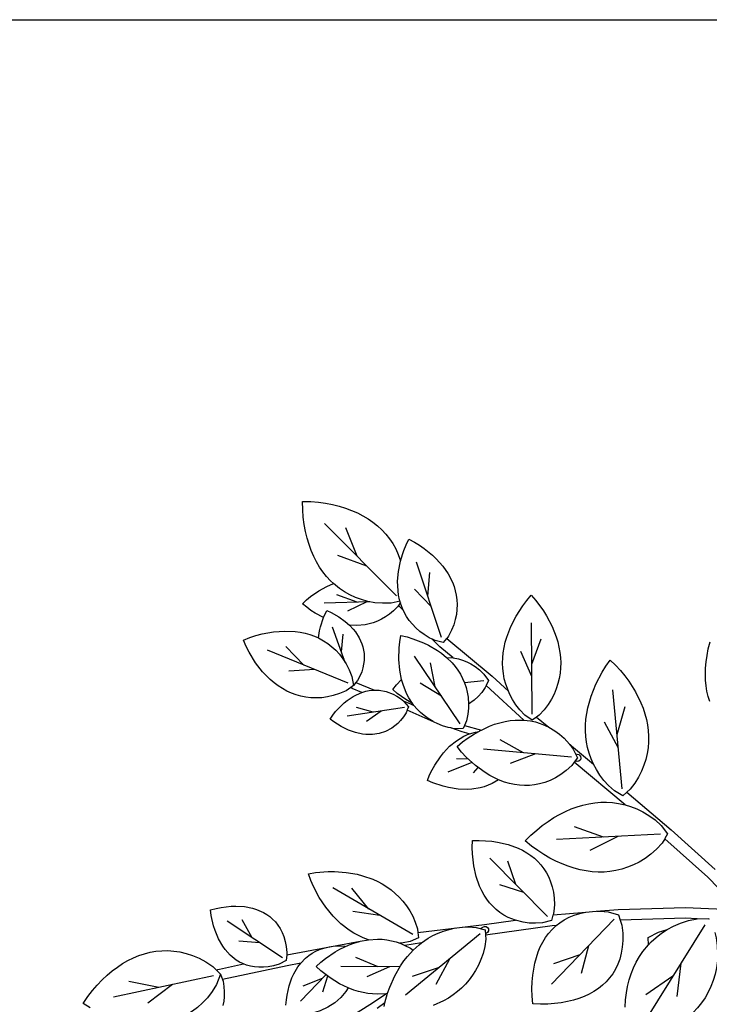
# Model space of a CAD drawing. Header units: millimetres. Extents: x 488786 to 747986, y 25193 to 95000.
# Tile 60 of 127: x 579773 to 580394, y 82563 to 83449. Entities that reach past the tile are written whole.
import ezdxf

# ---------------------------------------------------------------- set-up
doc = ezdxf.new("R2010")
doc.units = ezdxf.units.MM
for name, color, linetype in [('10. ETC', 251, 'Continuous'), ('6. FUR1', 181, 'Continuous'), ('8. FUR-L', 74, 'Continuous')]:
    doc.layers.add(name, color=color, linetype=linetype)
doc.layers.add('7. FUR2', color=241, linetype='Continuous', lineweight=5)

# ---------------------------------------------------------------- blocks, each defined once
blk = doc.blocks.new('YUHIHA_Accessory_Plant_Shrub_A_Plan')
at = {"layer": '6. FUR1'}
for points in [[(-95.2, -80), (-94.8, -73.5), (-94, -67.3), (-92.9, -61.4), (-91.5, -55.6), (-89.7, -50), (-87.6, -44.7), (-85.1, -39.5), (-82.3, -34.6), (-79.1, -29.9), (-74.1, -23.9), (-74.5, -17.3), (-65.2, -12.5), (-57.3, -10.2), (-51.5, -7.1), (-45.2, -4.4), (-38.1, -2.1), (-30.4, -0.5), (-40.8, 0), (-99.6, -1.8), (-98.2, -6.3), (-97.3, -13.6), (-97.2, -20.1), (-97.7, -26.1), (-98.6, -31.6), (-100, -36.8), (-101.8, -41.5), (-103.9, -45.9), (-106.3, -50), (-109.1, -53.8), (-112.2, -57.2), (-115.5, -60.4), (-119.2, -63.3), (-123.2, -66), (-127.4, -68.3), (-131.9, -70.4), (-136.7, -72.3), (-141.7, -73.8), (-147.1, -75.1), (-152.7, -76.2), (-158.6, -76.9), (-164.8, -77.4), (-171.3, -77.5), (-178.4, -77.1), (-179, -70.1), (-179.1, -63.5), (-178.9, -57.3), (-178.4, -51.4), (-177.5, -45.8), (-176.4, -40.4), (-175.1, -35.3), (-173.4, -30.4), (-171.5, -25.8), (-169.3, -21.5), (-166.8, -17.5), (-164, -13.7), (-160.9, -10.2), (-157.1, -6.6), (-160.8, -6.9), (-220.9, -15.3), (-220.7, -19), (-221.6, -25.6), (-223.1, -31.7), (-225, -37.2), (-227.2, -42.3), (-229.8, -47), (-232.6, -51.4), (-235.6, -55.5), (-238.9, -59.3), (-242.4, -62.9), (-246.2, -66.1), (-250.1, -69.1), (-254.3, -71.9), (-258.6, -74.4), (-267.9, -78.7)], [(-312.2, -79.4), (-311.4, -76.2), (-318.5, -81.2)], [(-400.6, -78.2), (-400.2, -73.6), (-399.6, -69.2), (-397.8, -61), (-395.2, -53.6), (-393.6, -50.2), (-389.9, -43.9), (-387.2, -40.5), (-399.4, -42.8), (-457.8, -55.1), (-457.2, -56.6), (-456.4, -61.6), (-456.1, -66.3), (-456.2, -70.7), (-456.6, -74.8), (-457.4, -78.7)], [(-576.8, -80.6), (-583, -76.7), (-578.9, -70.6), (-574.7, -65.2), (-570.4, -60.2), (-566, -55.6), (-561.5, -51.4), (-556.9, -47.5), (-552.3, -44), (-547.6, -40.9), (-542.8, -38.1), (-537.9, -35.7), (-533, -33.7), (-528, -32), (-522.9, -30.7), (-517.7, -29.8), (-512.4, -29.3), (-507, -29.2), (-501.6, -29.6), (-496.1, -30.4), (-490.4, -31.7), (-484.6, -33.5), (-478.7, -36), (-472.7, -39.3), (-466.4, -43.6), (-462.9, -47.1), (-461.9, -46.3), (-460.5, -45.8), (-438.9, -41.2), (-442.4, -39.5), (-445.3, -37.8), (-450.7, -33.4), (-455.4, -28.2), (-457.5, -25.2), (-461.2, -18.6), (-464.4, -11), (-465.7, -6.8), (-467.8, 2.3), (-468.5, 7.4), (-463.5, 8.8), (-458.8, 9.7), (-449.9, 10.7), (-445.8, 10.8), (-437.9, 10.4), (-430.6, 9), (-427.2, 7.9), (-420.8, 5.2), (-417.9, 3.4), (-415.1, 1.4), (-412.6, -0.9), (-410.1, -3.4), (-407.9, -6.3), (-405.9, -9.4), (-404.1, -12.8), (-402.6, -16.6), (-401.2, -20.9), (-400.3, -25.6), (-399.8, -30.9), (-399.9, -33), (-341.9, -22.1), (-333.6, -20.8), (-326.2, -19.4), (-330.9, -17.6), (-335.2, -15.6), (-339.4, -13.4), (-343.5, -10.8), (-351.1, -5), (-358.1, 1.9), (-364.6, 9.8), (-370.5, 18.7), (-375.7, 28.6), (-378.1, 34), (-380.2, 39.9), (-374, 41), (-362.5, 41.9), (-356.9, 41.9), (-346.3, 41.2), (-336.3, 39.5), (-331.5, 38.2), (-322.3, 35), (-317.9, 33), (-313.8, 30.8), (-309.7, 28.2), (-305.8, 25.4), (-302.1, 22.3), (-298.6, 18.9), (-295.2, 15.2), (-292, 11.1), (-289.1, 6.7), (-286.4, 1.8), (-284.1, -3.6), (-282.1, -9.7), (-281.8, -12.9), (-221.9, -5.7), (-194, -1.8), (-200.4, 0.7), (-204.3, 2.8), (-207.9, 5.2), (-211.3, 7.8), (-214.4, 10.7), (-217.2, 13.8), (-219.8, 17.2), (-222.2, 20.8), (-224.3, 24.6), (-226.2, 28.7), (-229.3, 37.5), (-231.5, 47.2), (-232.7, 57.9), (-232.9, 63.6), (-232.7, 69.8), (-226.5, 70), (-215.3, 69.2), (-210.1, 68.4), (-200.4, 66.2), (-191.6, 63), (-187.6, 61.1), (-183.8, 58.9), (-180.2, 56.5), (-176.8, 53.9), (-173.7, 51), (-170.9, 47.9), (-168.3, 44.5), (-165.9, 40.9), (-163.9, 37), (-162.2, 32.8), (-160.7, 28.3), (-159.6, 23.4), (-158.9, 18.1), (-158.8, 12.4), (-159.2, 6), (-160, 2.9), (-130.5, 5.4), (-124.4, 6.1), (-121.3, 6.2), (-101.3, 7.9), (-40.9, 9.7), (7.7, 7.6), (-20.7, 36.8), (-59.4, 71.5), (-61.8, 67.6), (-66.9, 62), (-72, 57.5), (-77.2, 53.7), (-82.4, 50.5), (-87.6, 47.9), (-92.9, 45.8), (-98.2, 44.1), (-103.5, 42.8), (-108.8, 42), (-114.1, 41.5), (-119.5, 41.5), (-124.8, 41.8), (-130.2, 42.5), (-135.6, 43.5), (-141, 44.9), (-146.5, 46.7), (-151.9, 48.8), (-157.4, 51.3), (-162.9, 54.1), (-168.4, 57.3), (-173.9, 60.9), (-179.5, 64.9), (-185.1, 69.6), (-180, 74.8), (-174.8, 79.3), (-169.7, 83.4), (-164.5, 87.1), (-159.3, 90.5), (-154.1, 93.4), (-148.9, 96), (-143.6, 98.3), (-138.4, 100.2), (-133.1, 101.8), (-127.8, 103), (-122.5, 103.8), (-117.1, 104.3), (-111.8, 104.4), (-106.4, 104), (-101, 103.3), (-95, 102), (-140.9, 140.4), (-143.2, 137.3), (-148.2, 132.8), (-153.1, 129.2), (-157.9, 126.3), (-162.7, 124), (-167.4, 122.2), (-172.1, 120.9), (-176.7, 120), (-181.3, 119.5), (-185.9, 119.4), (-190.4, 119.6), (-194.9, 120.2), (-199.4, 121.2), (-203.8, 122.5), (-209.3, 124.6), (-215, 121.1), (-218.5, 119.6), (-222, 118.3), (-225.7, 117.3), (-233.3, 116.1), (-237.3, 115.9), (-245.6, 116.2), (-254.3, 117.6), (-258.9, 118.7), (-268.2, 121.7), (-273.2, 123.9), (-271.2, 128.9), (-268.9, 133.4), (-266.6, 137.7), (-261.5, 145.3), (-258.8, 148.7), (-253.2, 154.7), (-247, 159.7), (-243.8, 161.8), (-240.5, 163.7), (-235.5, 165.8), (-241.9, 167.6), (-252, 171.2), (-254.4, 171.6), (-259.6, 173.2), (-264.3, 175.1), (-291.3, 187.3), (-292.3, 184.8), (-294.8, 181.1), (-297.3, 177.9), (-299.9, 175.3), (-305.3, 171.1), (-310.8, 168.1), (-316.6, 166.2), (-322.5, 165.3), (-328.5, 165.3), (-331.6, 165.7), (-337.8, 167), (-344.2, 169.3), (-350.7, 172.4), (-357.4, 176.6), (-360.8, 179.2), (-358.4, 182.8), (-355.8, 185.9), (-353.3, 188.8), (-348, 193.8), (-345.3, 195.9), (-339.9, 199.6), (-337.1, 201.1), (-332.3, 203.1), (-340.9, 206.6), (-342.2, 207.7), (-346.4, 204.7), (-352.3, 202.1), (-357.9, 200.3), (-363.2, 199.1), (-368.3, 198.4), (-373.3, 198.2), (-378, 198.3), (-382.6, 198.9), (-387.1, 199.8), (-391.4, 201), (-395.6, 202.5), (-399.7, 204.4), (-403.7, 206.6), (-407.5, 209), (-411.2, 211.8), (-414.8, 214.8), (-421.6, 221.8), (-427.9, 229.9), (-433.8, 239.3), (-436.5, 244.4), (-438.9, 250.2), (-433.1, 252.5), (-427.6, 254.3), (-422.1, 255.8), (-411.7, 257.7), (-401.7, 258.4), (-392.2, 258.1), (-387.6, 257.4), (-383.2, 256.5), (-378.9, 255.3), (-374.7, 253.7), (-371.3, 252.2), (-370.3, 258.7), (-369.5, 262.1), (-366.8, 270.5), (-374.2, 274.6), (-378, 277), (-381.8, 279.8), (-385.6, 283), (-382, 286.4), (-378.3, 289.4), (-371, 294.5), (-363.7, 298.6), (-357.8, 301.2), (-360.3, 303.6), (-363.9, 307.5), (-367.2, 311.6), (-370.2, 316), (-372.9, 320.7), (-375.4, 325.6), (-377.7, 330.9), (-379.6, 336.3), (-381.4, 342), (-382.8, 348), (-384, 354.2), (-384.9, 360.8), (-385.4, 367.6), (-385.5, 375), (-378.2, 374.9), (-371.3, 374.3), (-364.8, 373.4), (-358.5, 372.2), (-352.6, 370.7), (-346.8, 369), (-341.4, 367), (-336.2, 364.7), (-331.3, 362.2), (-326.6, 359.5), (-322.2, 356.4), (-318.1, 353.1), (-314.2, 349.6), (-310.6, 345.7), (-307.3, 341.5), (-304.4, 337.1), (-301.7, 332.3), (-299.4, 327.2), (-297.3, 321.5), (-294.4, 330.9), (-292.4, 335.9), (-290, 341), (-284.9, 338.4), (-280.3, 335.6), (-276.1, 332.7), (-268.5, 326.6), (-265.2, 323.4), (-259.3, 316.8), (-254.4, 309.8), (-250.7, 302.4), (-249.2, 298.6), (-248.1, 294.7), (-247.2, 290.6), (-246.7, 286.5), (-246.5, 282.3), (-246.6, 277.9), (-247.1, 273.4), (-248.1, 268.8), (-249.4, 264.1), (-251.4, 259.1), (-254.2, 253.9), (-255.8, 251.8), (-215, 217.7), (-200.3, 204.2), (-202.7, 210.7), (-204, 215.4), (-204.8, 220.1), (-205.3, 224.8), (-205.5, 229.5), (-205.4, 234.2), (-204.9, 238.9), (-203.1, 248.3), (-201.8, 253), (-198.2, 262.4), (-193.4, 271.8), (-187.4, 281.2), (-183.8, 285.9), (-179.7, 290.6), (-175.5, 286), (-168.7, 276.6), (-165.8, 272), (-160.9, 262.6), (-157.2, 253.3), (-155.7, 248.6), (-153.8, 239.2), (-153.3, 234.5), (-153.1, 229.8), (-153.2, 225.2), (-153.7, 220.4), (-154.5, 215.8), (-155.6, 211.1), (-157.2, 206.4), (-159.1, 201.7), (-161.5, 197), (-164.4, 192.2), (-168, 187.5), (-172.4, 182.8), (-174.9, 181), (-163.8, 171.8), (-158.5, 168.7), (-154.2, 165.6), (-150, 161.9), (-145.2, 156.5), (-123.6, 138.6), (-125.8, 143.5), (-127.5, 148.4), (-128.9, 153.5), (-129.9, 158.5), (-130.5, 163.6), (-130.8, 168.7), (-130.8, 173.8), (-130.4, 179), (-129.7, 184.2), (-128.7, 189.4), (-125.7, 199.9), (-121.5, 210.6), (-115.9, 221.3), (-112.5, 226.8), (-108.6, 232.3), (-103.7, 227.6), (-99.4, 222.9), (-95.5, 218.1), (-91.9, 213.3), (-85.8, 203.6), (-80.9, 193.8), (-79, 188.9), (-77.3, 183.9), (-76, 178.9), (-75, 173.9), (-74.4, 168.8), (-74.1, 163.7), (-74.1, 158.6), (-74.5, 153.4), (-75.3, 148.2), (-76.5, 142.9), (-78.2, 137.7), (-80.3, 132.3), (-83, 127), (-86.3, 121.5), (-90.6, 116), (-93.5, 113.5), (-53.6, 79.4), (-14.1, 43.9)], [(-18.9, 194.9), (-20.4, 199.4), (-21.5, 204.2), (-22.3, 209.1), (-22.7, 214.2), (-22.9, 219.5), (-22.7, 225), (-22.2, 230.6), (-21.4, 236.4), (-20.3, 242.4), (-18.7, 248.6)]]:
    blk.add_lwpolyline(points, dxfattribs=at)
for points in [[(-316.6, 205.1), (-310.4, 203.9), (-304, 201.5), (-300.7, 199.8), (-297.3, 197.6), (-294.4, 195.2), (-289.1, 193.2), (-285.3, 191.5), (-286.6, 193.3), (-292.5, 196.7), (-296.4, 199.4), (-300.3, 202.3), (-304.2, 205.8), (-301, 210), (-296.4, 214.9), (-298.1, 223.3), (-298.9, 232.9), (-298.7, 243.2), (-298.1, 248.6), (-297.2, 254.3), (-291.5, 253.1), (-286.3, 251.5), (-276.7, 247.8), (-272.3, 245.7), (-264.2, 241), (-260.5, 238.4), (-255.9, 234.7), (-250, 234.2), (-262, 244.2), (-268.8, 251.1), (-271.6, 252.4), (-276.1, 255.2), (-280.1, 258.1), (-283.6, 261.2), (-286.7, 264.5), (-289.5, 267.9), (-291.9, 271.4), (-294.9, 277.2), (-299.1, 281.4), (-300, 280.2), (-303.6, 276.5), (-307.2, 273.5), (-310.9, 271.1), (-314.5, 269), (-318.2, 267.3), (-321.9, 265.9), (-329.3, 264.1), (-336.7, 263.4), (-343.4, 263.6), (-340, 260.1), (-338, 257.6), (-334.6, 252.4), (-332.2, 247), (-331.3, 244.2), (-330.2, 238.2), (-330.1, 231.9), (-331.2, 225.2), (-332.3, 221.6), (-333.9, 217.9), (-336, 214), (-337.6, 212), (-320.9, 205.2)], [(-217.4, 172.7), (-212.7, 174.5), (-208, 175.9), (-203.3, 177.1), (-198.7, 177.8), (-194.1, 178.3), (-186.3, 178.3), (-220.3, 209.3), (-221.2, 207.5), (-224.3, 203), (-227.6, 199.4), (-231, 196.3), (-236.2, 192.6), (-236.2, 188.9), (-236.7, 183.5), (-237.9, 177.6), (-239.7, 173.5), (-224.6, 169.3)], [(-288.5, -27.1), (-286, -28.8), (-280.7, -23.9), (-278.6, -22.3), (-293.5, -24.5)], [(-387.1, -92.7), (-383.7, -95.3), (-380.3, -98.4), (-377.1, -102), (-373.9, -106.4), (-372.4, -109.6), (-348.3, -92.3), (-322.6, -76.3), (-310.7, -68), (-318.4, -68.5), (-326.8, -67.8), (-335.3, -66), (-339.5, -64.7), (-344.6, -62.7), (-346.6, -66), (-351.2, -71.5), (-356.6, -76.2), (-362.8, -80.2), (-369.7, -83.3), (-377.5, -85.8), (-386, -87.4), (-394.7, -88.2), (-390.6, -90.4)]]:
    blk.add_lwpolyline(points, close=True, dxfattribs=at)
at = {"layer": '8. FUR-L'}
for points in [[(-300.9, 290.1), (-365.9, 355.3)], [(-336.5, 325.8), (-346.6, 351.4)], [(-327.6, 316.9), (-353.9, 326.3)], [(-294.9, 277.3), (-297.1, 282.6), (-298.2, 286.6), (-299.1, 290.6), (-299.9, 298.9), (-300, 303.2), (-299.2, 312), (-297.3, 321.4)], [(-260.5, 252.6), (-283.1, 320.5)], [(-272.9, 289.8), (-271.1, 311.1)], [(-297.8, 285.3), (-305.9, 283.5), (-313.5, 283.4), (-320.4, 283.9), (-326.7, 285.1), (-332.6, 286.7), (-338, 288.7), (-343.1, 291), (-347.9, 293.7), (-352.3, 296.7), (-357.7, 301.2)], [(-269.8, 280.5), (-284.8, 296.2)], [(-324.9, 284.8), (-366, 283.6)], [(-336.5, 284.4), (-354.6, 290.9)], [(-327.6, 284.7), (-345.2, 276.4)], [(-297.5, 284), (-299.1, 281.5)], [(-366.7, 270.5), (-363.8, 276.9), (-359.9, 275.1), (-353, 271.2), (-347.2, 267), (-343.4, 263.7)], [(-179, 183.7), (-179.6, 265.9)], [(-347.1, 230.2), (-358.5, 262)], [(-371.3, 252.2), (-366.6, 249.7), (-362.8, 247.2), (-359.2, 244.3), (-355.7, 241.1), (-352.3, 237.5), (-349.2, 233.4), (-346.2, 228.8), (-343.5, 223.6), (-341.1, 217.6), (-339.6, 209.5)], [(-350.5, 239.8), (-349.1, 255.5)], [(-258.9, 248), (-266.2, 249.8), (-268.7, 251)], [(-255.9, 251.7), (-258.9, 248)], [(-179.3, 228.7), (-170.7, 251.3)], [(-344.6, 211.5), (-417.1, 241.2)], [(-384.3, 227.8), (-400.7, 244.5)], [(-179.2, 217.5), (-189, 239.9)], [(-348.1, 233.1), (-351.1, 235.9)], [(-243.7, 174.8), (-284.8, 235.9)], [(-255.9, 234.6), (-250.9, 229.7), (-248.2, 226.5), (-245.7, 223.1), (-243.4, 219.5), (-241.5, 215.8), (-239.8, 211.8), (-238.4, 207.7), (-237.3, 203.4), (-236.6, 198.8), (-236.2, 192.6)], [(-250, 234.2), (-245.3, 233.4), (-241.6, 232.2), (-237.8, 230.8), (-234, 228.8), (-230.2, 226.4), (-226.3, 223.5), (-222.3, 219.7), (-218.2, 213.9)], [(-374.4, 223.7), (-398.1, 222.4)], [(-266.2, 208.3), (-270.4, 229.7)], [(-286.6, 193.3), (-289.9, 198.4), (-291.9, 202.2), (-295.1, 210.2), (-296.4, 214.9)], [(-222.4, 213.5), (-239.8, 211.9)], [(-218.2, 213.9), (-220.3, 209.4)], [(-339.6, 209.5), (-342.2, 207.7)], [(-337.6, 212), (-339.6, 209.5)], [(-339.6, 209.5), (-339.6, 209.5)], [(-332.3, 203.1), (-328.5, 204.2), (-325.6, 204.8), (-321, 205.2)], [(-260.6, 199.9), (-279.6, 211.4)], [(-179, 178.1), (-185.6, 182.7), (-190.1, 187.4), (-193.7, 192.1), (-196.7, 196.7), (-199.1, 201.4), (-200.3, 204.2)], [(-97.8, 116.3), (-106.1, 205.4)], [(-294.3, 195.1), (-290.2, 190.2)], [(-293.7, 189.7), (-345.3, 181.7)], [(-322, 185.3), (-337.1, 189.6)], [(-314.9, 186.4), (-327.9, 177)], [(-290.2, 190.2), (-291.3, 187.4)], [(-268, 176.9), (-272.6, 179.7), (-276.2, 182.3), (-279.5, 185.2), (-282.5, 188.2), (-285.3, 191.5)], [(-102.3, 165.2), (-95.2, 190.4)], [(-186.3, 178.3), (-180.5, 177.6), (-176, 176.6), (-171.6, 175.3), (-167.2, 173.5), (-163.9, 171.9)], [(-174.9, 181), (-179, 178.1)], [(-240.9, 170.6), (-248.5, 170.5), (-251.7, 171.1)], [(-209.3, 124.6), (-217, 128.4), (-221.3, 131), (-229.8, 137.3), (-238.2, 144.9), (-242.4, 149.3), (-246.5, 154.4), (-241.5, 158.6), (-236.6, 162.2), (-231.8, 165.3), (-224.7, 169.3)], [(-239.7, 173.5), (-240.9, 170.6)], [(-101.2, 153), (-113.8, 176.4)], [(-235.4, 165.8), (-229.8, 167.5), (-227.1, 168)], [(-186.8, 148.8), (-207.6, 160.6)], [(-143.4, 144.8), (-222.6, 152.2)], [(-145, 156.3), (-141.8, 152.1), (-138, 144.3)], [(-236.3, 143.1), (-246.9, 143.5)], [(-176, 147.8), (-198.7, 139.1)], [(-138, 144.3), (-140.9, 140.4)], [(-139.8, 148), (-136.9, 147.2), (-136.1, 146.8), (-135.2, 145.6), (-134.9, 144.1), (-135.3, 142.6), (-136.7, 141.4), (-138.2, 141.1), (-140.1, 141.5)], [(-233.2, 140.2), (-254.7, 131.4)], [(-227.8, 135.7), (-232, 130.9)], [(-97.2, 110.2), (-104.8, 114.7), (-110, 119.3), (-114.3, 124), (-117.9, 128.8), (-121, 133.7), (-123.6, 138.6)], [(-93.6, 113.4), (-97.2, 110.2)], [(-95, 102), (-90.2, 100.5), (-84.7, 98.4), (-79.2, 95.8), (-73.7, 92.5), (-68.2, 88.5), (-62.6, 83.4), (-56.9, 75.8)], [(-114.5, 73), (-140.7, 82.2)], [(-63.3, 75.5), (-156.8, 70.9)], [(-101.7, 73.6), (-126.8, 60.8)], [(-56.9, 75.8), (-59.4, 71.6)], [(-164.9, 1.5), (-217, 54)], [(-193.5, 30.2), (-200.9, 51.4)], [(-286.2, -14.8), (-358.4, 27.2)], [(-325.8, 8.2), (-341.3, 27.1)], [(-186.3, 23.1), (-208.1, 30)], [(-315.9, 2.5), (-340.4, 5.9)], [(-160.1, 2.8), (-161.4, -2.1)], [(-157.1, -6.6), (-153.9, -4.1), (-149.9, -1.5), (-145.6, 0.8), (-140.9, 2.7), (-135.9, 4.2), (-130.9, 5.3)], [(-120.5, 6.2), (-117.9, 6.2), (-110.5, 5.6), (-101.2, 3)], [(-101.2, 3), (-99.6, -1.8)], [(-403.8, -35.7), (-453.5, -2.6)], [(-431.1, -17.6), (-440.1, -1.6)], [(-278.5, -22.3), (-272.6, -18.1), (-268.2, -15.7), (-263.6, -13.5), (-258.7, -11.6), (-253.6, -10.1), (-247.8, -8.8)], [(-241.6, -8.1), (-236.2, -7.9), (-229.4, -8.3), (-221.2, -10.5)], [(-225.3, -9.4), (-222.7, -7.7), (-221.8, -7.4), (-220.3, -7.5), (-219, -8.3), (-218.2, -9.6), (-218.2, -11.4), (-219, -12.8), (-221, -14.1)], [(-161.4, -2.1), (-169.5, -4.2), (-175.9, -4.6), (-181.6, -4.4), (-186.9, -3.6), (-194, -1.8)], [(-105, -1), (-161.4, -59.5)], [(-23.3, -6.1), (-76, -90.2)], [(-30.3, -0.5), (-19.7, -0.3)], [(-19.7, -0.3), (-19.4, -0.9)], [(-281.2, -17.7), (-288.6, -20.9), (-294.9, -22.2), (-298.1, -22.5)], [(-225.8, -14.2), (-293, -69.2)], [(-281.8, -12.9), (-281.2, -17.7)], [(-221.2, -10.5), (-220.9, -15.3)], [(-74.1, -23.9), (-71.6, -21.2), (-67.3, -17.3), (-62.5, -13.6), (-57.4, -10.3)], [(-14.4, -12.9), (-13.2, -17.7), (-12.2, -25), (-11.9, -31.9), (-12.1, -38.4), (-12.9, -44.6), (-14.2, -50.5), (-15.8, -56.2), (-17.9, -61.6), (-20.4, -66.7), (-23.2, -71.6), (-26.4, -76.3), (-29.9, -80.8), (-33.8, -85), (-38.1, -89), (-42.6, -92.9), (-47.5, -96.5), (-51.6, -99.1)], [(-424.2, -22.1), (-442.9, -20.6)], [(-387.2, -40.4), (-382.8, -35.9), (-380, -33.6), (-377, -31.6), (-373.7, -29.8), (-370.2, -28.2), (-366.4, -27), (-362.8, -26.1)], [(-344.6, -62.7), (-352.2, -59), (-360.7, -53.8), (-369.1, -47.4), (-373.4, -43.4), (-369.1, -39.5), (-364.9, -36.2), (-356.3, -30.4), (-352.1, -28), (-343.6, -24), (-339.4, -22.5), (-334.2, -20.9)], [(-361.6, -25.8), (-357.9, -25.2), (-353.2, -25), (-347.8, -25.2), (-346.8, -25.4)], [(-326.1, -19.4), (-318.1, -18.9), (-313.9, -19), (-309.7, -19.5), (-305.4, -20.3), (-301.2, -21.4), (-297, -22.9), (-293.5, -24.5)], [(-128.2, -25), (-134.7, -49.7)], [(-399.9, -33), (-400.4, -38)], [(-317.4, -43.7), (-337.7, -35.3)], [(-311.4, -76.2), (-309, -67.6), (-307, -62.1), (-302.6, -52), (-297.3, -42.8), (-294.4, -38.5), (-291.2, -34.5), (-286.1, -28.8)], [(-135.9, -33.1), (-159.5, -41.2)], [(-400.4, -38), (-406.7, -41.3), (-411.8, -42.9), (-416.5, -43.8), (-420.9, -44.2), (-425, -44.2), (-428.9, -43.9), (-432.6, -43.2), (-436, -42.3), (-438.8, -41.2)], [(-297.9, -43.8), (-351, -43.5)], [(-307.2, -43.7), (-327.6, -52.7)], [(-253.4, -36.9), (-265.5, -59.7)], [(-44.9, -40.6), (-48.5, -70.5)], [(-465.7, -51.8), (-555.8, -71)], [(-459.5, -50.5), (-463, -59.7), (-467, -66.1), (-471.2, -71.6), (-475.6, -76.2), (-480.1, -80.3), (-484.7, -83.8), (-489.5, -86.8), (-494.3, -89.3), (-499.2, -91.4), (-504.2, -93.1), (-508.8, -94.2)], [(-462.9, -47.1), (-459.5, -50.5)], [(-459.5, -50.5), (-457.8, -55.1)], [(-459.5, -50.5), (-459.5, -50.5)], [(-364.5, -51.1), (-387.4, -74.7)], [(-363, -52.1), (-367.5, -66.7)], [(-262.7, -44.4), (-286.8, -52.4)], [(-52.1, -52.1), (-76.4, -69)], [(-515.1, -62.3), (-542, -56.9)], [(-502.7, -59.7), (-525, -76.6)], [(-367.8, -54.4), (-385.4, -61.1)], [(-309, -67.8), (-310.6, -68)]]:
    blk.add_lwpolyline(points, dxfattribs=at)

msp = doc.modelspace()

# ---------------------------------------------------------------- linework, layer by layer
at = {"layer": '10. ETC'}
msp.add_line((575900, 83449.08), (584900, 83449.08), dxfattribs=at)

# ---------------------------------------------------------------- block references
at = {"layer": '7. FUR2'}
msp.add_blockref('YUHIHA_Accessory_Plant_Shrub_A_Plan', (580413.6, 82640.34), dxfattribs=at)

doc.saveas('drawing.dxf')
